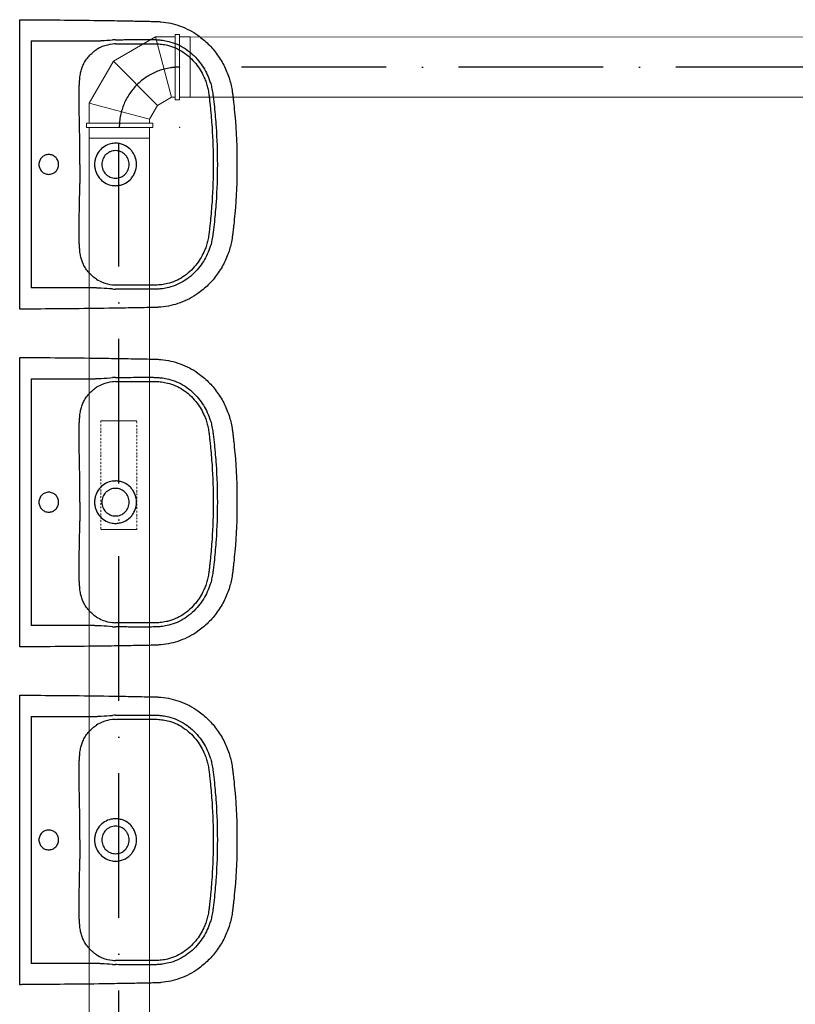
# Model space of a CAD drawing. Header units: millimetres. Extents: x 6491141 to 6692158, y 1846388 to 1929513.
# Tile 19 of 245: x 6554175 to 6555782, y 1907622 to 1909663. Entities that reach past the tile are written whole.
import ezdxf

# ---------------------------------------------------------------- set-up
doc = ezdxf.new("R2010")
doc.units = ezdxf.units.MM
doc.linetypes.add('ACAD_ISO10W100', pattern=[18, 12, -3, 0, -3])
doc.linetypes.add('DASHDOT', pattern=[1, 0.5, -0.25, 0, -0.25])
doc.layers.add('Osy VzT', color=253, linetype='ACAD_ISO10W100')
doc.layers.add('VZT', color=130, linetype='Continuous', lineweight=18)
doc.layers.add('VzT odtah', color=3, linetype='Continuous', lineweight=18)

msp = doc.modelspace()

# ---------------------------------------------------------------- linework, layer by layer
for p, q in [((6554174.9, 1909075.3), (6554174.9, 1909649.7)), ((6554198.7, 1909618.5), (6554198.7, 1909106.6)), ((6554198.7, 1909618.5), (6554329.6, 1909618.5)), ((6554329.6, 1909607.6), (6554329.6, 1909607.6)), ((6554298.1, 1909526.3), (6554298.1, 1909526.3)), ((6554298.1, 1909198.7), (6554298.1, 1909198.8)), ((6554329.6, 1909106.6), (6554198.7, 1909106.6)), ((6554174.9, 1908375.3), (6554174.9, 1908949.7)), ((6554198.7, 1908918.5), (6554198.7, 1908406.6)), ((6554198.7, 1908918.5), (6554329.6, 1908918.5)), ((6554329.6, 1908907.6), (6554329.6, 1908907.6)), ((6554298.1, 1908826.3), (6554298.1, 1908826.3)), ((6554298.1, 1908498.7), (6554298.1, 1908498.8)), ((6554329.6, 1908406.6), (6554198.7, 1908406.6)), ((6554174.9, 1907675.3), (6554174.9, 1908249.7)), ((6554198.7, 1908218.5), (6554198.7, 1907706.6)), ((6554198.7, 1908218.5), (6554329.6, 1908218.5)), ((6554329.6, 1908207.6), (6554329.6, 1908207.6)), ((6554298.1, 1908126.3), (6554298.1, 1908126.3)), ((6554298.1, 1907798.7), (6554298.1, 1907798.8)), ((6554329.6, 1907706.6), (6554198.7, 1907706.6))]:
    msp.add_line(p, q)
for centre, radius, start, end in [((6554163.5, 1912534.8), 2921.3, 273.5337, 273.9922), ((6554375.2, 1909533), 79.3, 95.7787, 111.7851), ((6554381.7, 1909407.5), 213.6, 92.2856, 93.9922), ((6554377.3, 1909511.8), 100.7, 92.346, 95.7787), ((6554370.3, 1909545.2), 66.2, 111.7851, 123.2172), ((6554373.2, 1909363.2), 43.2, 90.0338, 102.5663), ((6545720, 1909383.2), 8579.1, 359.8615, 0.12365), ((6562005.2, 1909343.9), 7706.2, 179.8615, 180.15334), ((6554373.2, 1909361.7), 43.2, 257.4217, 269.9782), ((6554373, 1909185), 72, 237.2465, 247.7513), ((6554374.1, 1909187.7), 75, 247.7513, 264.6849), ((6554211.7, 1906923.5), 2186.5, 85.9307, 86.5434), ((6554380.7, 1909299.8), 195.9, 265.9307, 267.7915), ((6554380, 1909250.4), 137.9, 264.6849, 267.1904), ((6554163.5, 1911834.8), 2921.3, 273.5337, 273.9922), ((6554381.7, 1908707.5), 213.6, 92.2856, 93.9922), ((6554370.3, 1908845.2), 66.2, 111.7851, 123.2172), ((6554375.2, 1908833), 79.3, 95.7787, 111.7851), ((6554377.3, 1908811.8), 100.7, 92.346, 95.7787), ((6545720, 1908683.2), 8579.1, 359.8615, 0.12365), ((6554373.2, 1908663.2), 43.2, 90.0338, 102.5663), ((6562005.2, 1908643.9), 7706.2, 179.8615, 180.15334), ((6554373.2, 1908661.7), 43.2, 257.4217, 269.9782), ((6554373, 1908485), 72, 237.2465, 247.7513), ((6554211.7, 1906223.5), 2186.5, 85.9307, 86.5434), ((6554374.1, 1908487.7), 75, 247.7513, 264.6849), ((6554380.7, 1908599.8), 195.9, 265.9307, 267.7915), ((6554380, 1908550.4), 137.9, 264.6849, 267.1904), ((6554163.5, 1911134.8), 2921.3, 273.5337, 273.9922), ((6554381.7, 1908007.5), 213.6, 92.2856, 93.9922), ((6554370.3, 1908145.2), 66.2, 111.7851, 123.2172), ((6554375.2, 1908133), 79.3, 95.7787, 111.7851), ((6554377.3, 1908111.8), 100.7, 92.346, 95.7787), ((6545720, 1907983.2), 8579.1, 359.8615, 0.12365), ((6554373.2, 1907963.2), 43.2, 90.0338, 102.5663), ((6562005.2, 1907943.9), 7706.2, 179.8615, 180.15334), ((6554373.2, 1907961.7), 43.2, 257.4217, 269.9782), ((6554373, 1907785), 72, 237.2465, 247.7513), ((6554374.1, 1907787.7), 75, 247.7513, 264.6849), ((6554380, 1907850.4), 137.9, 264.6849, 267.1904), ((6554211.7, 1905523.5), 2186.5, 85.9307, 86.5434), ((6554380.7, 1907899.8), 195.9, 265.9307, 267.7915)]:
    msp.add_arc(centre, radius, start, end)
for points, degree, knots in [([(6554174.9, 1909662.4), (6554174.9, 1909662.5), (6554190.3, 1909662.4), (6554198.7, 1909662.3)], 1, [600.373143, 600.373143, 600.51024, 615.933195, 624.329372, 624.329372]), ([(6554198.7, 1909662.3), (6554224.9, 1909662.2), (6554278.4, 1909661.8), (6554347.3, 1909660.9), (6554395.4, 1909660.1), (6554423.5, 1909659.6), (6554438.6, 1909659.3), (6554451.3, 1909659), (6554458, 1909658.9), (6554463.6, 1909658.5), (6554479.8, 1909657.2), (6554508.1, 1909651), (6554541, 1909633.6), (6554566.2, 1909612.4), (6554584.8, 1909590.5), (6554599.6, 1909565.6), (6554608.3, 1909543.7), (6554612.9, 1909526), (6554615, 1909514.6), (6554616.3, 1909504.6), (6554617.2, 1909496.3), (6554618.7, 1909483), (6554623.1, 1909438.5), (6554624.9, 1909396.7), (6554624.9, 1909362.5)], 3, [624.329372, 624.329372, 624.329372, 624.329372, 702.954481, 784.872453, 830.951627, 847.339519, 869.099473, 876.286618, 885.594721, 889.203185, 893.06913, 934.29152, 975.506743, 1003.663293, 1032.591568, 1061.523462, 1090.200355, 1103.007356, 1116.545068, 1124.93032, 1133.080278, 1141.824147, 1164.862029, 1267.315864, 1267.315864, 1267.315864, 1267.315864]), ([(6554373.2, 1909621), (6554375.1, 1909621), (6554379.3, 1909621.1), (6554384.4, 1909621.1), (6554391.1, 1909621.1), (6554397.5, 1909621.2), (6554409.8, 1909621.3), (6554420.4, 1909621.3), (6554430.6, 1909621.3), (6554436.9, 1909621.3), (6554443.7, 1909621.3), (6554450.4, 1909621.3), (6554456.8, 1909621.2), (6554463.1, 1909620.8), (6554472.5, 1909619.8), (6554485.2, 1909617.4), (6554501.1, 1909612), (6554517.4, 1909603.1), (6554532.5, 1909591.5), (6554549.1, 1909574), (6554561.7, 1909553.8), (6554569.1, 1909534.6), (6554572.2, 1909523.7), (6554573.7, 1909516.2), (6554574.7, 1909509.8), (6554576.2, 1909498.3), (6554578.8, 1909475.2), (6554582.8, 1909428.3), (6554584.2, 1909388.5), (6554584.2, 1909362.5)], 3, [175.048841, 175.048841, 175.048841, 175.048841, 180.891155, 187.66553, 190.097243, 200.971297, 207.107662, 226.924402, 232.691241, 237.690518, 245.872119, 253.117634, 257.691167, 265.085682, 272.24233, 285.758915, 303.884333, 322.571574, 341.132044, 360.794246, 394.866598, 411.87741, 422.527365, 428.832371, 434.893076, 441.844009, 463.483086, 504.881463, 582.882709, 582.882709, 582.882709, 582.882709]), ([(6554373.2, 1909612.4), (6554375, 1909612.5), (6554378.3, 1909612.5), (6554383.2, 1909612.5), (6554391.2, 1909612.5), (6554399.7, 1909612.6), (6554410, 1909612.7), (6554419, 1909612.7), (6554431.8, 1909612.7), (6554444.1, 1909612.8), (6554455.2, 1909612.7), (6554462.5, 1909612.4), (6554470.8, 1909611.6), (6554482.6, 1909609.4), (6554497.5, 1909604.4), (6554513.2, 1909595.9), (6554527.3, 1909584.9), (6554542.9, 1909568.3), (6554553.5, 1909551.2), (6554559.6, 1909536.4), (6554562.4, 1909528.1), (6554564.3, 1909521.1), (6554565.7, 1909514), (6554566.6, 1909508), (6554567.5, 1909500.4), (6554568.6, 1909490.9), (6554570.8, 1909470.4), (6554574.4, 1909427.5), (6554575.7, 1909388.3), (6554575.7, 1909362.5)], 3, [979.515725, 979.515725, 979.515725, 979.515725, 984.998793, 989.193783, 994.506217, 1008.836262, 1014.564091, 1025.67181, 1035.775102, 1052.873813, 1062.576161, 1068.957794, 1075.078432, 1087.407323, 1104.896786, 1122.232394, 1140.496235, 1158.413781, 1190.38659, 1200.50569, 1206.374096, 1216.605643, 1222.213255, 1228.037047, 1234.961214, 1245.092548, 1256.793198, 1296.845648, 1374.248337, 1374.248337, 1374.248337, 1374.248337]), ([(6554298.1, 1909526.3), (6554298.3, 1909529), (6554298.6, 1909534.1), (6554299.3, 1909542.7), (6554300.5, 1909551.8), (6554302.9, 1909561.2), (6554306.6, 1909570.1), (6554311.6, 1909578.8), (6554318.1, 1909587.3), (6554325.6, 1909594.6), (6554331.2, 1909598.8), (6554334, 1909600.6)], 3, [850.913163, 850.913163, 850.913163, 850.913163, 858.963388, 866.231581, 877.085686, 886.260054, 895.260314, 905.875022, 916.564351, 927.072225, 937.310546, 937.310546, 937.310546, 937.310546]), ([(6554299, 1909401.8), (6554299, 1909414.2), (6554298.9, 1909430.9), (6554298.4, 1909457), (6554297.8, 1909475.4), (6554297.5, 1909495.1), (6554297.5, 1909508.1), (6554297.8, 1909518.7), (6554298, 1909523.9), (6554298.1, 1909526.3)], 3, [726.376125, 726.376125, 726.376125, 726.376125, 763.622224, 776.430836, 804.676477, 819.055623, 835.490807, 843.719456, 850.904433, 850.904433, 850.904433, 850.904433]), ([(6554363.8, 1909405.4), (6554359, 1909404.4), (6554349.9, 1909400.6), (6554338.7, 1909390.6), (6554332.6, 1909379.6), (6554330.1, 1909370), (6554329.7, 1909365), (6554329.7, 1909362.5)], 3, [9.459226, 9.459226, 9.459226, 9.459226, 24.117237, 38.862114, 53.669389, 61.303478, 68.668558, 68.668558, 68.668558, 68.668558]), ([(6554416.7, 1909362.5), (6554416.7, 1909368.3), (6554414.9, 1909377), (6554409.5, 1909387.2), (6554402.2, 1909396.1), (6554392.6, 1909402.6), (6554381.7, 1909405.9), (6554376, 1909406.5), (6554373.2, 1909406.5)], 3, [-68.665418, -68.665418, -68.665418, -68.665418, -51.296816, -42.590342, -34.181869, -16.861064, -8.510528, 0, 0, 0, 0]), ([(6554373.2, 1909391.1), (6554371.3, 1909391.1), (6554367.5, 1909390.7), (6554362.2, 1909389.1), (6554357.3, 1909386.4), (6554353, 1909382.8), (6554349.6, 1909378.6), (6554346, 1909371.9), (6554344.9, 1909366.3), (6554344.9, 1909362.5)], 3, [44.736035, 44.736035, 44.736035, 44.736035, 50.403646, 55.91951, 61.571197, 67.020032, 72.442686, 78.078755, 89.405769, 89.405769, 89.405769, 89.405769]), ([(6554401.5, 1909362.5), (6554401.5, 1909364.4), (6554401.1, 1909368.2), (6554399.5, 1909373.6), (6554396.9, 1909378.5), (6554393.4, 1909382.8), (6554389.1, 1909386.4), (6554382.5, 1909390), (6554376.9, 1909391.1), (6554373.2, 1909391.1)], 3, [0, 0, 0, 0, 5.771404, 11.358994, 16.760694, 22.424371, 27.849839, 33.48032, 44.736035, 44.736035, 44.736035, 44.736035]), ([(6554255.1, 1909362.5), (6554255.1, 1909365.2), (6554254.1, 1909370.5), (6554249.6, 1909377.4), (6554242.8, 1909382), (6554234.8, 1909383.6), (6554226.8, 1909382), (6554220.1, 1909377.4), (6554215.5, 1909370.6), (6554214.5, 1909365.2), (6554214.5, 1909362.5)], 3, [0, 0, 0, 0, 8.041153, 16.003729, 24.145465, 32.059, 40.064065, 48.100306, 56.065262, 64.20975, 64.20975, 64.20975, 64.20975]), ([(6554624.9, 1909362.5), (6554624.9, 1909328.4), (6554623.1, 1909286.5), (6554618.7, 1909242), (6554617.2, 1909228.8), (6554616.3, 1909220.4), (6554615, 1909210.4), (6554612.9, 1909199), (6554608.3, 1909181.3), (6554599.6, 1909159.4), (6554584.8, 1909134.6), (6554566.2, 1909112.6), (6554541, 1909091.4), (6554508.1, 1909074), (6554479.8, 1909067.8), (6554463.6, 1909066.5), (6554458, 1909066.2), (6554451.3, 1909066), (6554438.6, 1909065.7), (6554423.5, 1909065.4), (6554395.4, 1909064.9), (6554347.3, 1909064.1), (6554278.4, 1909063.2), (6554224.9, 1909063), (6554198.7, 1909062.7)], 3, [-642.986491, -642.986491, -642.986491, -642.986491, -540.532657, -517.494775, -508.750906, -500.600948, -492.215696, -478.677984, -465.870983, -437.194089, -408.262196, -379.333921, -351.177371, -309.962147, -268.739757, -264.873812, -261.265349, -251.957246, -244.770101, -223.010147, -206.622255, -160.54308, -78.625109, 0, 0, 0, 0]), ([(6554214.5, 1909362.5), (6554214.5, 1909359.8), (6554215.5, 1909354.4), (6554220.1, 1909347.6), (6554226.8, 1909343), (6554234.8, 1909341.4), (6554242.8, 1909343), (6554249.6, 1909347.6), (6554254.1, 1909354.5), (6554255.1, 1909359.8), (6554255.1, 1909362.5)], 3, [64.20975, 64.20975, 64.20975, 64.20975, 72.354238, 80.319194, 88.355435, 96.3605, 104.274035, 112.415771, 120.378347, 128.4195, 128.4195, 128.4195, 128.4195]), ([(6554329.7, 1909362.5), (6554329.7, 1909360.1), (6554330.1, 1909355.1), (6554332.6, 1909345.4), (6554338.7, 1909334.4), (6554349.9, 1909324.4), (6554359, 1909320.7), (6554363.8, 1909319.6)], 3, [68.668558, 68.668558, 68.668558, 68.668558, 76.033638, 83.667727, 98.475003, 113.219879, 127.877891, 127.877891, 127.877891, 127.877891]), ([(6554344.9, 1909362.5), (6554344.9, 1909358.7), (6554346, 1909353.1), (6554349.6, 1909346.5), (6554353, 1909342.2), (6554357.3, 1909338.6), (6554362.2, 1909336), (6554367.5, 1909334.3), (6554371.3, 1909333.9), (6554373.2, 1909333.9)], 3, [89.405769, 89.405769, 89.405769, 89.405769, 100.732783, 106.368852, 111.791506, 117.240341, 122.892028, 128.407892, 134.075503, 134.075503, 134.075503, 134.075503]), ([(6554373.2, 1909333.9), (6554376.9, 1909333.9), (6554382.5, 1909335), (6554389.1, 1909338.6), (6554393.4, 1909342.2), (6554396.9, 1909346.5), (6554399.5, 1909351.4), (6554401.1, 1909356.8), (6554401.5, 1909360.6), (6554401.5, 1909362.5)], 3, [134.075503, 134.075503, 134.075503, 134.075503, 145.331218, 150.961699, 156.387167, 162.050844, 167.452544, 173.040134, 178.811538, 178.811538, 178.811538, 178.811538]), ([(6554373.2, 1909318.6), (6554376, 1909318.6), (6554381.7, 1909319.1), (6554392.6, 1909322.4), (6554402.2, 1909328.9), (6554409.5, 1909337.8), (6554414.9, 1909348), (6554416.7, 1909356.7), (6554416.7, 1909362.5)], 3, [137.337116, 137.337116, 137.337116, 137.337116, 145.847644, 154.19818, 171.518985, 179.927458, 188.633932, 206.002534, 206.002534, 206.002534, 206.002534]), ([(6554575.7, 1909362.5), (6554575.7, 1909336.7), (6554574.4, 1909297.6), (6554570.8, 1909254.7), (6554568.6, 1909234.1), (6554567.5, 1909224.6), (6554566.6, 1909217), (6554565.7, 1909211), (6554564.3, 1909203.9), (6554562.4, 1909196.9), (6554559.6, 1909188.6), (6554553.5, 1909173.8), (6554542.9, 1909156.7), (6554527.3, 1909140.1), (6554513.2, 1909129.1), (6554497.5, 1909120.7), (6554482.6, 1909115.6), (6554470.8, 1909113.5), (6554462.5, 1909112.6), (6554455.2, 1909112.3), (6554444.1, 1909112.3), (6554431.8, 1909112.3), (6554419, 1909112.3), (6554410, 1909112.3), (6554399.7, 1909112.4), (6554391.2, 1909112.5), (6554383.2, 1909112.5), (6554378.3, 1909112.5), (6554375, 1909112.5), (6554373.2, 1909112.6)], 3, [0, 0, 0, 0, 77.402688, 117.455139, 129.155789, 139.287123, 146.21129, 152.035082, 157.642694, 167.874241, 173.742647, 183.861746, 215.834556, 233.752102, 252.015943, 269.351551, 286.841014, 299.169905, 305.290543, 311.672176, 321.374524, 338.473235, 348.576526, 359.684246, 365.412075, 379.74212, 385.054554, 389.249544, 394.732611, 394.732611, 394.732611, 394.732611]), ([(6554584.2, 1909362.5), (6554584.2, 1909336.5), (6554582.8, 1909296.7), (6554578.8, 1909249.9), (6554576.2, 1909226.7), (6554574.7, 1909215.2), (6554573.7, 1909208.9), (6554572.2, 1909201.3), (6554569.1, 1909190.4), (6554561.7, 1909171.2), (6554549.1, 1909151), (6554532.5, 1909133.5), (6554517.4, 1909121.9), (6554501.1, 1909113.1), (6554485.2, 1909107.6), (6554472.5, 1909105.2), (6554463.1, 1909104.2), (6554456.8, 1909103.9), (6554450.4, 1909103.8), (6554443.7, 1909103.7), (6554436.9, 1909103.7), (6554430.6, 1909103.7), (6554420.4, 1909103.7), (6554409.8, 1909103.7), (6554397.5, 1909103.8), (6554391.1, 1909103.9), (6554384.4, 1909103.9), (6554379.3, 1909103.9), (6554375.1, 1909104), (6554373.2, 1909104.1)], 3, [582.882709, 582.882709, 582.882709, 582.882709, 660.883955, 702.282331, 723.921408, 730.872341, 736.933047, 743.238052, 753.888008, 770.898819, 804.971172, 824.633373, 843.193843, 861.881084, 880.006503, 893.523087, 900.679736, 908.07425, 912.647783, 919.893298, 928.074899, 933.074176, 938.841015, 958.657755, 964.79412, 975.668174, 978.099887, 984.874262, 990.716576, 990.716576, 990.716576, 990.716576]), ([(6554298.1, 1909198.8), (6554298, 1909201.1), (6554297.8, 1909206.3), (6554297.5, 1909216.9), (6554297.5, 1909229.9), (6554297.8, 1909249.6), (6554298.4, 1909268.1), (6554298.9, 1909294.2), (6554299, 1909310.8), (6554299, 1909323.3)], 3, [523.343903, 523.343903, 523.343903, 523.343903, 530.528881, 538.757529, 555.192714, 569.57186, 597.8175, 610.626113, 647.872212, 647.872212, 647.872212, 647.872212]), ([(6554334, 1909124.4), (6554331.2, 1909126.2), (6554325.6, 1909130.4), (6554318.1, 1909137.8), (6554311.6, 1909146.2), (6554306.6, 1909155), (6554302.9, 1909163.9), (6554300.5, 1909173.3), (6554299.3, 1909182.3), (6554298.6, 1909191), (6554298.3, 1909196.1), (6554298.1, 1909198.7)], 3, [436.937791, 436.937791, 436.937791, 436.937791, 447.176112, 457.683986, 468.373315, 478.988023, 487.988283, 497.162651, 508.016755, 515.284948, 523.335174, 523.335174, 523.335174, 523.335174]), ([(6554198.7, 1909062.7), (6554190.3, 1909062.6), (6554174.9, 1909062.5), (6554174.9, 1909062.6)], 1, [0, 0, 8.396177, 23.819133, 23.95623, 23.95623]), ([(6554174.9, 1908962.4), (6554174.9, 1908962.5), (6554190.3, 1908962.4), (6554198.7, 1908962.3)], 1, [600.373143, 600.373143, 600.51024, 615.933195, 624.329372, 624.329372]), ([(6554198.7, 1908962.3), (6554224.9, 1908962.2), (6554278.4, 1908961.8), (6554347.3, 1908960.9), (6554395.4, 1908960.1), (6554423.5, 1908959.6), (6554438.6, 1908959.3), (6554451.3, 1908959), (6554458, 1908958.9), (6554463.6, 1908958.5), (6554479.8, 1908957.2), (6554508.1, 1908951), (6554541, 1908933.6), (6554566.2, 1908912.4), (6554584.8, 1908890.5), (6554599.6, 1908865.6), (6554608.3, 1908843.7), (6554612.9, 1908826), (6554615, 1908814.6), (6554616.3, 1908804.6), (6554617.2, 1908796.3), (6554618.7, 1908783), (6554623.1, 1908738.5), (6554624.9, 1908696.7), (6554624.9, 1908662.5)], 3, [624.329372, 624.329372, 624.329372, 624.329372, 702.954481, 784.872453, 830.951627, 847.339519, 869.099473, 876.286618, 885.594721, 889.203185, 893.06913, 934.29152, 975.506743, 1003.663293, 1032.591568, 1061.523462, 1090.200355, 1103.007356, 1116.545068, 1124.93032, 1133.080278, 1141.824147, 1164.862029, 1267.315864, 1267.315864, 1267.315864, 1267.315864]), ([(6554373.2, 1908921), (6554375.1, 1908921), (6554379.3, 1908921.1), (6554384.4, 1908921.1), (6554391.1, 1908921.1), (6554397.5, 1908921.2), (6554409.8, 1908921.3), (6554420.4, 1908921.3), (6554430.6, 1908921.3), (6554436.9, 1908921.3), (6554443.7, 1908921.3), (6554450.4, 1908921.3), (6554456.8, 1908921.2), (6554463.1, 1908920.8), (6554472.5, 1908919.8), (6554485.2, 1908917.4), (6554501.1, 1908912), (6554517.4, 1908903.1), (6554532.5, 1908891.5), (6554549.1, 1908874), (6554561.7, 1908853.8), (6554569.1, 1908834.6), (6554572.2, 1908823.7), (6554573.7, 1908816.2), (6554574.7, 1908809.8), (6554576.2, 1908798.3), (6554578.8, 1908775.2), (6554582.8, 1908728.3), (6554584.2, 1908688.5), (6554584.2, 1908662.5)], 3, [175.048841, 175.048841, 175.048841, 175.048841, 180.891155, 187.66553, 190.097243, 200.971297, 207.107662, 226.924402, 232.691241, 237.690518, 245.872119, 253.117634, 257.691167, 265.085682, 272.24233, 285.758915, 303.884333, 322.571574, 341.132044, 360.794246, 394.866598, 411.87741, 422.527365, 428.832371, 434.893076, 441.844009, 463.483086, 504.881463, 582.882709, 582.882709, 582.882709, 582.882709]), ([(6554298.1, 1908826.3), (6554298.3, 1908829), (6554298.6, 1908834.1), (6554299.3, 1908842.7), (6554300.5, 1908851.8), (6554302.9, 1908861.2), (6554306.6, 1908870.1), (6554311.6, 1908878.8), (6554318.1, 1908887.3), (6554325.6, 1908894.6), (6554331.2, 1908898.8), (6554334, 1908900.6)], 3, [850.913163, 850.913163, 850.913163, 850.913163, 858.963388, 866.231581, 877.085686, 886.260054, 895.260314, 905.875022, 916.564351, 927.072225, 937.310546, 937.310546, 937.310546, 937.310546]), ([(6554373.2, 1908912.4), (6554375, 1908912.5), (6554378.3, 1908912.5), (6554383.2, 1908912.5), (6554391.2, 1908912.5), (6554399.7, 1908912.6), (6554410, 1908912.7), (6554419, 1908912.7), (6554431.8, 1908912.7), (6554444.1, 1908912.8), (6554455.2, 1908912.7), (6554462.5, 1908912.4), (6554470.8, 1908911.6), (6554482.6, 1908909.4), (6554497.5, 1908904.4), (6554513.2, 1908895.9), (6554527.3, 1908884.9), (6554542.9, 1908868.3), (6554553.5, 1908851.2), (6554559.6, 1908836.4), (6554562.4, 1908828.1), (6554564.3, 1908821.1), (6554565.7, 1908814), (6554566.6, 1908808), (6554567.5, 1908800.4), (6554568.6, 1908790.9), (6554570.8, 1908770.4), (6554574.4, 1908727.5), (6554575.7, 1908688.3), (6554575.7, 1908662.5)], 3, [979.515725, 979.515725, 979.515725, 979.515725, 984.998793, 989.193783, 994.506217, 1008.836262, 1014.564091, 1025.67181, 1035.775102, 1052.873813, 1062.576161, 1068.957794, 1075.078432, 1087.407323, 1104.896786, 1122.232394, 1140.496235, 1158.413781, 1190.38659, 1200.50569, 1206.374096, 1216.605643, 1222.213255, 1228.037047, 1234.961214, 1245.092548, 1256.793198, 1296.845648, 1374.248337, 1374.248337, 1374.248337, 1374.248337]), ([(6554299, 1908701.8), (6554299, 1908714.2), (6554298.9, 1908730.9), (6554298.4, 1908757), (6554297.8, 1908775.4), (6554297.5, 1908795.1), (6554297.5, 1908808.1), (6554297.8, 1908818.7), (6554298, 1908823.9), (6554298.1, 1908826.3)], 3, [726.376125, 726.376125, 726.376125, 726.376125, 763.622224, 776.430836, 804.676477, 819.055623, 835.490807, 843.719456, 850.904433, 850.904433, 850.904433, 850.904433]), ([(6554363.8, 1908705.4), (6554359, 1908704.4), (6554349.9, 1908700.6), (6554338.7, 1908690.6), (6554332.6, 1908679.6), (6554330.1, 1908670), (6554329.7, 1908665), (6554329.7, 1908662.5)], 3, [9.459226, 9.459226, 9.459226, 9.459226, 24.117237, 38.862114, 53.669389, 61.303478, 68.668558, 68.668558, 68.668558, 68.668558]), ([(6554373.2, 1908691.1), (6554371.3, 1908691.1), (6554367.5, 1908690.7), (6554362.2, 1908689.1), (6554357.3, 1908686.4), (6554353, 1908682.8), (6554349.6, 1908678.6), (6554346, 1908671.9), (6554344.9, 1908666.3), (6554344.9, 1908662.5)], 3, [44.736035, 44.736035, 44.736035, 44.736035, 50.403646, 55.91951, 61.571197, 67.020032, 72.442686, 78.078755, 89.405769, 89.405769, 89.405769, 89.405769]), ([(6554416.7, 1908662.5), (6554416.7, 1908668.3), (6554414.9, 1908677), (6554409.5, 1908687.2), (6554402.2, 1908696.1), (6554392.6, 1908702.6), (6554381.7, 1908705.9), (6554376, 1908706.5), (6554373.2, 1908706.5)], 3, [-68.665418, -68.665418, -68.665418, -68.665418, -51.296816, -42.590342, -34.181869, -16.861064, -8.510528, 0, 0, 0, 0]), ([(6554401.5, 1908662.5), (6554401.5, 1908664.4), (6554401.1, 1908668.2), (6554399.5, 1908673.6), (6554396.9, 1908678.5), (6554393.4, 1908682.8), (6554389.1, 1908686.4), (6554382.5, 1908690), (6554376.9, 1908691.1), (6554373.2, 1908691.1)], 3, [0, 0, 0, 0, 5.771404, 11.358994, 16.760694, 22.424371, 27.849839, 33.48032, 44.736035, 44.736035, 44.736035, 44.736035]), ([(6554255.1, 1908662.5), (6554255.1, 1908665.2), (6554254.1, 1908670.5), (6554249.6, 1908677.4), (6554242.8, 1908682), (6554234.8, 1908683.6), (6554226.8, 1908682), (6554220.1, 1908677.4), (6554215.5, 1908670.6), (6554214.5, 1908665.2), (6554214.5, 1908662.5)], 3, [0, 0, 0, 0, 8.041153, 16.003729, 24.145465, 32.059, 40.064065, 48.100306, 56.065262, 64.20975, 64.20975, 64.20975, 64.20975]), ([(6554624.9, 1908662.5), (6554624.9, 1908628.4), (6554623.1, 1908586.5), (6554618.7, 1908542), (6554617.2, 1908528.8), (6554616.3, 1908520.4), (6554615, 1908510.4), (6554612.9, 1908499), (6554608.3, 1908481.3), (6554599.6, 1908459.4), (6554584.8, 1908434.6), (6554566.2, 1908412.6), (6554541, 1908391.4), (6554508.1, 1908374), (6554479.8, 1908367.8), (6554463.6, 1908366.5), (6554458, 1908366.2), (6554451.3, 1908366), (6554438.6, 1908365.7), (6554423.5, 1908365.4), (6554395.4, 1908364.9), (6554347.3, 1908364.1), (6554278.4, 1908363.2), (6554224.9, 1908363), (6554198.7, 1908362.7)], 3, [-642.986491, -642.986491, -642.986491, -642.986491, -540.532657, -517.494775, -508.750906, -500.600948, -492.215696, -478.677984, -465.870983, -437.194089, -408.262196, -379.333921, -351.177371, -309.962147, -268.739757, -264.873812, -261.265349, -251.957246, -244.770101, -223.010147, -206.622255, -160.54308, -78.625109, 0, 0, 0, 0]), ([(6554214.5, 1908662.5), (6554214.5, 1908659.8), (6554215.5, 1908654.4), (6554220.1, 1908647.6), (6554226.8, 1908643), (6554234.8, 1908641.4), (6554242.8, 1908643), (6554249.6, 1908647.6), (6554254.1, 1908654.5), (6554255.1, 1908659.8), (6554255.1, 1908662.5)], 3, [64.20975, 64.20975, 64.20975, 64.20975, 72.354238, 80.319194, 88.355435, 96.3605, 104.274035, 112.415771, 120.378347, 128.4195, 128.4195, 128.4195, 128.4195]), ([(6554329.7, 1908662.5), (6554329.7, 1908660.1), (6554330.1, 1908655.1), (6554332.6, 1908645.4), (6554338.7, 1908634.4), (6554349.9, 1908624.4), (6554359, 1908620.7), (6554363.8, 1908619.6)], 3, [68.668558, 68.668558, 68.668558, 68.668558, 76.033638, 83.667727, 98.475003, 113.219879, 127.877891, 127.877891, 127.877891, 127.877891]), ([(6554344.9, 1908662.5), (6554344.9, 1908658.7), (6554346, 1908653.1), (6554349.6, 1908646.5), (6554353, 1908642.2), (6554357.3, 1908638.6), (6554362.2, 1908636), (6554367.5, 1908634.3), (6554371.3, 1908633.9), (6554373.2, 1908633.9)], 3, [89.405769, 89.405769, 89.405769, 89.405769, 100.732783, 106.368852, 111.791506, 117.240341, 122.892028, 128.407892, 134.075503, 134.075503, 134.075503, 134.075503]), ([(6554373.2, 1908633.9), (6554376.9, 1908633.9), (6554382.5, 1908635), (6554389.1, 1908638.6), (6554393.4, 1908642.2), (6554396.9, 1908646.5), (6554399.5, 1908651.4), (6554401.1, 1908656.8), (6554401.5, 1908660.6), (6554401.5, 1908662.5)], 3, [134.075503, 134.075503, 134.075503, 134.075503, 145.331218, 150.961699, 156.387167, 162.050844, 167.452544, 173.040134, 178.811538, 178.811538, 178.811538, 178.811538]), ([(6554373.2, 1908618.6), (6554376, 1908618.6), (6554381.7, 1908619.1), (6554392.6, 1908622.4), (6554402.2, 1908628.9), (6554409.5, 1908637.8), (6554414.9, 1908648), (6554416.7, 1908656.7), (6554416.7, 1908662.5)], 3, [137.337116, 137.337116, 137.337116, 137.337116, 145.847644, 154.19818, 171.518985, 179.927458, 188.633932, 206.002534, 206.002534, 206.002534, 206.002534]), ([(6554575.7, 1908662.5), (6554575.7, 1908636.7), (6554574.4, 1908597.6), (6554570.8, 1908554.7), (6554568.6, 1908534.1), (6554567.5, 1908524.6), (6554566.6, 1908517), (6554565.7, 1908511), (6554564.3, 1908503.9), (6554562.4, 1908496.9), (6554559.6, 1908488.6), (6554553.5, 1908473.8), (6554542.9, 1908456.7), (6554527.3, 1908440.1), (6554513.2, 1908429.1), (6554497.5, 1908420.7), (6554482.6, 1908415.6), (6554470.8, 1908413.5), (6554462.5, 1908412.6), (6554455.2, 1908412.3), (6554444.1, 1908412.3), (6554431.8, 1908412.3), (6554419, 1908412.3), (6554410, 1908412.3), (6554399.7, 1908412.4), (6554391.2, 1908412.5), (6554383.2, 1908412.5), (6554378.3, 1908412.5), (6554375, 1908412.5), (6554373.2, 1908412.6)], 3, [0, 0, 0, 0, 77.402688, 117.455139, 129.155789, 139.287123, 146.21129, 152.035082, 157.642694, 167.874241, 173.742647, 183.861746, 215.834556, 233.752102, 252.015943, 269.351551, 286.841014, 299.169905, 305.290543, 311.672176, 321.374524, 338.473235, 348.576526, 359.684246, 365.412075, 379.74212, 385.054554, 389.249544, 394.732611, 394.732611, 394.732611, 394.732611]), ([(6554584.2, 1908662.5), (6554584.2, 1908636.5), (6554582.8, 1908596.7), (6554578.8, 1908549.9), (6554576.2, 1908526.7), (6554574.7, 1908515.2), (6554573.7, 1908508.9), (6554572.2, 1908501.3), (6554569.1, 1908490.4), (6554561.7, 1908471.2), (6554549.1, 1908451), (6554532.5, 1908433.5), (6554517.4, 1908421.9), (6554501.1, 1908413.1), (6554485.2, 1908407.6), (6554472.5, 1908405.2), (6554463.1, 1908404.2), (6554456.8, 1908403.9), (6554450.4, 1908403.8), (6554443.7, 1908403.7), (6554436.9, 1908403.7), (6554430.6, 1908403.7), (6554420.4, 1908403.7), (6554409.8, 1908403.7), (6554397.5, 1908403.8), (6554391.1, 1908403.9), (6554384.4, 1908403.9), (6554379.3, 1908403.9), (6554375.1, 1908404), (6554373.2, 1908404.1)], 3, [582.882709, 582.882709, 582.882709, 582.882709, 660.883955, 702.282331, 723.921408, 730.872341, 736.933047, 743.238052, 753.888008, 770.898819, 804.971172, 824.633373, 843.193843, 861.881084, 880.006503, 893.523087, 900.679736, 908.07425, 912.647783, 919.893298, 928.074899, 933.074176, 938.841015, 958.657755, 964.79412, 975.668174, 978.099887, 984.874262, 990.716576, 990.716576, 990.716576, 990.716576]), ([(6554298.1, 1908498.8), (6554298, 1908501.1), (6554297.8, 1908506.3), (6554297.5, 1908516.9), (6554297.5, 1908529.9), (6554297.8, 1908549.6), (6554298.4, 1908568.1), (6554298.9, 1908594.2), (6554299, 1908610.8), (6554299, 1908623.3)], 3, [523.343903, 523.343903, 523.343903, 523.343903, 530.528881, 538.757529, 555.192714, 569.57186, 597.8175, 610.626113, 647.872212, 647.872212, 647.872212, 647.872212]), ([(6554334, 1908424.4), (6554331.2, 1908426.2), (6554325.6, 1908430.4), (6554318.1, 1908437.8), (6554311.6, 1908446.2), (6554306.6, 1908455), (6554302.9, 1908463.9), (6554300.5, 1908473.3), (6554299.3, 1908482.3), (6554298.6, 1908491), (6554298.3, 1908496.1), (6554298.1, 1908498.7)], 3, [436.937791, 436.937791, 436.937791, 436.937791, 447.176112, 457.683986, 468.373315, 478.988023, 487.988283, 497.162651, 508.016755, 515.284948, 523.335174, 523.335174, 523.335174, 523.335174]), ([(6554198.7, 1908362.7), (6554190.3, 1908362.6), (6554174.9, 1908362.5), (6554174.9, 1908362.6)], 1, [0, 0, 8.396177, 23.819133, 23.95623, 23.95623]), ([(6554174.9, 1908262.4), (6554174.9, 1908262.5), (6554190.3, 1908262.4), (6554198.7, 1908262.3)], 1, [600.373143, 600.373143, 600.51024, 615.933195, 624.329372, 624.329372]), ([(6554198.7, 1908262.3), (6554224.9, 1908262.2), (6554278.4, 1908261.8), (6554347.3, 1908260.9), (6554395.4, 1908260.1), (6554423.5, 1908259.6), (6554438.6, 1908259.3), (6554451.3, 1908259), (6554458, 1908258.9), (6554463.6, 1908258.5), (6554479.8, 1908257.2), (6554508.1, 1908251), (6554541, 1908233.6), (6554566.2, 1908212.4), (6554584.8, 1908190.5), (6554599.6, 1908165.6), (6554608.3, 1908143.7), (6554612.9, 1908126), (6554615, 1908114.6), (6554616.3, 1908104.6), (6554617.2, 1908096.3), (6554618.7, 1908083), (6554623.1, 1908038.5), (6554624.9, 1907996.7), (6554624.9, 1907962.5)], 3, [624.329372, 624.329372, 624.329372, 624.329372, 702.954481, 784.872453, 830.951627, 847.339519, 869.099473, 876.286618, 885.594721, 889.203185, 893.06913, 934.29152, 975.506743, 1003.663293, 1032.591568, 1061.523462, 1090.200355, 1103.007356, 1116.545068, 1124.93032, 1133.080278, 1141.824147, 1164.862029, 1267.315864, 1267.315864, 1267.315864, 1267.315864]), ([(6554373.2, 1908221), (6554375.1, 1908221), (6554379.3, 1908221.1), (6554384.4, 1908221.1), (6554391.1, 1908221.1), (6554397.5, 1908221.2), (6554409.8, 1908221.3), (6554420.4, 1908221.3), (6554430.6, 1908221.3), (6554436.9, 1908221.3), (6554443.7, 1908221.3), (6554450.4, 1908221.3), (6554456.8, 1908221.2), (6554463.1, 1908220.8), (6554472.5, 1908219.8), (6554485.2, 1908217.4), (6554501.1, 1908212), (6554517.4, 1908203.1), (6554532.5, 1908191.5), (6554549.1, 1908174), (6554561.7, 1908153.8), (6554569.1, 1908134.6), (6554572.2, 1908123.7), (6554573.7, 1908116.2), (6554574.7, 1908109.8), (6554576.2, 1908098.3), (6554578.8, 1908075.2), (6554582.8, 1908028.3), (6554584.2, 1907988.5), (6554584.2, 1907962.5)], 3, [175.048841, 175.048841, 175.048841, 175.048841, 180.891155, 187.66553, 190.097243, 200.971297, 207.107662, 226.924402, 232.691241, 237.690518, 245.872119, 253.117634, 257.691167, 265.085682, 272.24233, 285.758915, 303.884333, 322.571574, 341.132044, 360.794246, 394.866598, 411.87741, 422.527365, 428.832371, 434.893076, 441.844009, 463.483086, 504.881463, 582.882709, 582.882709, 582.882709, 582.882709]), ([(6554298.1, 1908126.3), (6554298.3, 1908129), (6554298.6, 1908134.1), (6554299.3, 1908142.7), (6554300.5, 1908151.8), (6554302.9, 1908161.2), (6554306.6, 1908170.1), (6554311.6, 1908178.8), (6554318.1, 1908187.3), (6554325.6, 1908194.6), (6554331.2, 1908198.8), (6554334, 1908200.6)], 3, [850.913163, 850.913163, 850.913163, 850.913163, 858.963388, 866.231581, 877.085686, 886.260054, 895.260314, 905.875022, 916.564351, 927.072225, 937.310546, 937.310546, 937.310546, 937.310546]), ([(6554373.2, 1908212.4), (6554375, 1908212.5), (6554378.3, 1908212.5), (6554383.2, 1908212.5), (6554391.2, 1908212.5), (6554399.7, 1908212.6), (6554410, 1908212.7), (6554419, 1908212.7), (6554431.8, 1908212.7), (6554444.1, 1908212.8), (6554455.2, 1908212.7), (6554462.5, 1908212.4), (6554470.8, 1908211.6), (6554482.6, 1908209.4), (6554497.5, 1908204.4), (6554513.2, 1908195.9), (6554527.3, 1908184.9), (6554542.9, 1908168.3), (6554553.5, 1908151.2), (6554559.6, 1908136.4), (6554562.4, 1908128.1), (6554564.3, 1908121.1), (6554565.7, 1908114), (6554566.6, 1908108), (6554567.5, 1908100.4), (6554568.6, 1908090.9), (6554570.8, 1908070.4), (6554574.4, 1908027.5), (6554575.7, 1907988.3), (6554575.7, 1907962.5)], 3, [979.515725, 979.515725, 979.515725, 979.515725, 984.998793, 989.193783, 994.506217, 1008.836262, 1014.564091, 1025.67181, 1035.775102, 1052.873813, 1062.576161, 1068.957794, 1075.078432, 1087.407323, 1104.896786, 1122.232394, 1140.496235, 1158.413781, 1190.38659, 1200.50569, 1206.374096, 1216.605643, 1222.213255, 1228.037047, 1234.961214, 1245.092548, 1256.793198, 1296.845648, 1374.248337, 1374.248337, 1374.248337, 1374.248337]), ([(6554299, 1908001.8), (6554299, 1908014.2), (6554298.9, 1908030.9), (6554298.4, 1908057), (6554297.8, 1908075.4), (6554297.5, 1908095.1), (6554297.5, 1908108.1), (6554297.8, 1908118.7), (6554298, 1908123.9), (6554298.1, 1908126.3)], 3, [726.376125, 726.376125, 726.376125, 726.376125, 763.622224, 776.430836, 804.676477, 819.055623, 835.490807, 843.719456, 850.904433, 850.904433, 850.904433, 850.904433]), ([(6554363.8, 1908005.4), (6554359, 1908004.4), (6554349.9, 1908000.6), (6554338.7, 1907990.6), (6554332.6, 1907979.6), (6554330.1, 1907970), (6554329.7, 1907965), (6554329.7, 1907962.5)], 3, [9.459226, 9.459226, 9.459226, 9.459226, 24.117237, 38.862114, 53.669389, 61.303478, 68.668558, 68.668558, 68.668558, 68.668558]), ([(6554416.7, 1907962.5), (6554416.7, 1907968.3), (6554414.9, 1907977), (6554409.5, 1907987.2), (6554402.2, 1907996.1), (6554392.6, 1908002.6), (6554381.7, 1908005.9), (6554376, 1908006.5), (6554373.2, 1908006.5)], 3, [-68.665418, -68.665418, -68.665418, -68.665418, -51.296816, -42.590342, -34.181869, -16.861064, -8.510528, 0, 0, 0, 0]), ([(6554255.1, 1907962.5), (6554255.1, 1907965.2), (6554254.1, 1907970.5), (6554249.6, 1907977.4), (6554242.8, 1907982), (6554234.8, 1907983.6), (6554226.8, 1907982), (6554220.1, 1907977.4), (6554215.5, 1907970.6), (6554214.5, 1907965.2), (6554214.5, 1907962.5)], 3, [0, 0, 0, 0, 8.041153, 16.003729, 24.145465, 32.059, 40.064065, 48.100306, 56.065262, 64.20975, 64.20975, 64.20975, 64.20975]), ([(6554373.2, 1907991.1), (6554371.3, 1907991.1), (6554367.5, 1907990.7), (6554362.2, 1907989.1), (6554357.3, 1907986.4), (6554353, 1907982.8), (6554349.6, 1907978.6), (6554346, 1907971.9), (6554344.9, 1907966.3), (6554344.9, 1907962.5)], 3, [44.736035, 44.736035, 44.736035, 44.736035, 50.403646, 55.91951, 61.571197, 67.020032, 72.442686, 78.078755, 89.405769, 89.405769, 89.405769, 89.405769]), ([(6554401.5, 1907962.5), (6554401.5, 1907964.4), (6554401.1, 1907968.2), (6554399.5, 1907973.6), (6554396.9, 1907978.5), (6554393.4, 1907982.8), (6554389.1, 1907986.4), (6554382.5, 1907990), (6554376.9, 1907991.1), (6554373.2, 1907991.1)], 3, [0, 0, 0, 0, 5.771404, 11.358994, 16.760694, 22.424371, 27.849839, 33.48032, 44.736035, 44.736035, 44.736035, 44.736035]), ([(6554624.9, 1907962.5), (6554624.9, 1907928.4), (6554623.1, 1907886.5), (6554618.7, 1907842), (6554617.2, 1907828.8), (6554616.3, 1907820.4), (6554615, 1907810.4), (6554612.9, 1907799), (6554608.3, 1907781.3), (6554599.6, 1907759.4), (6554584.8, 1907734.6), (6554566.2, 1907712.6), (6554541, 1907691.4), (6554508.1, 1907674), (6554479.8, 1907667.8), (6554463.6, 1907666.5), (6554458, 1907666.2), (6554451.3, 1907666), (6554438.6, 1907665.7), (6554423.5, 1907665.4), (6554395.4, 1907664.9), (6554347.3, 1907664.1), (6554278.4, 1907663.2), (6554224.9, 1907663), (6554198.7, 1907662.7)], 3, [-642.986491, -642.986491, -642.986491, -642.986491, -540.532657, -517.494775, -508.750906, -500.600948, -492.215696, -478.677984, -465.870983, -437.194089, -408.262196, -379.333921, -351.177371, -309.962147, -268.739757, -264.873812, -261.265349, -251.957246, -244.770101, -223.010147, -206.622255, -160.54308, -78.625109, 0, 0, 0, 0]), ([(6554214.5, 1907962.5), (6554214.5, 1907959.8), (6554215.5, 1907954.4), (6554220.1, 1907947.6), (6554226.8, 1907943), (6554234.8, 1907941.4), (6554242.8, 1907943), (6554249.6, 1907947.6), (6554254.1, 1907954.5), (6554255.1, 1907959.8), (6554255.1, 1907962.5)], 3, [64.20975, 64.20975, 64.20975, 64.20975, 72.354238, 80.319194, 88.355435, 96.3605, 104.274035, 112.415771, 120.378347, 128.4195, 128.4195, 128.4195, 128.4195]), ([(6554329.7, 1907962.5), (6554329.7, 1907960.1), (6554330.1, 1907955.1), (6554332.6, 1907945.4), (6554338.7, 1907934.4), (6554349.9, 1907924.4), (6554359, 1907920.7), (6554363.8, 1907919.6)], 3, [68.668558, 68.668558, 68.668558, 68.668558, 76.033638, 83.667727, 98.475003, 113.219879, 127.877891, 127.877891, 127.877891, 127.877891]), ([(6554344.9, 1907962.5), (6554344.9, 1907958.7), (6554346, 1907953.1), (6554349.6, 1907946.5), (6554353, 1907942.2), (6554357.3, 1907938.6), (6554362.2, 1907936), (6554367.5, 1907934.3), (6554371.3, 1907933.9), (6554373.2, 1907933.9)], 3, [89.405769, 89.405769, 89.405769, 89.405769, 100.732783, 106.368852, 111.791506, 117.240341, 122.892028, 128.407892, 134.075503, 134.075503, 134.075503, 134.075503]), ([(6554373.2, 1907933.9), (6554376.9, 1907933.9), (6554382.5, 1907935), (6554389.1, 1907938.6), (6554393.4, 1907942.2), (6554396.9, 1907946.5), (6554399.5, 1907951.4), (6554401.1, 1907956.8), (6554401.5, 1907960.6), (6554401.5, 1907962.5)], 3, [134.075503, 134.075503, 134.075503, 134.075503, 145.331218, 150.961699, 156.387167, 162.050844, 167.452544, 173.040134, 178.811538, 178.811538, 178.811538, 178.811538]), ([(6554373.2, 1907918.6), (6554376, 1907918.6), (6554381.7, 1907919.1), (6554392.6, 1907922.4), (6554402.2, 1907928.9), (6554409.5, 1907937.8), (6554414.9, 1907948), (6554416.7, 1907956.7), (6554416.7, 1907962.5)], 3, [137.337116, 137.337116, 137.337116, 137.337116, 145.847644, 154.19818, 171.518985, 179.927458, 188.633932, 206.002534, 206.002534, 206.002534, 206.002534]), ([(6554575.7, 1907962.5), (6554575.7, 1907936.7), (6554574.4, 1907897.6), (6554570.8, 1907854.7), (6554568.6, 1907834.1), (6554567.5, 1907824.6), (6554566.6, 1907817), (6554565.7, 1907811), (6554564.3, 1907803.9), (6554562.4, 1907796.9), (6554559.6, 1907788.6), (6554553.5, 1907773.8), (6554542.9, 1907756.7), (6554527.3, 1907740.1), (6554513.2, 1907729.1), (6554497.5, 1907720.7), (6554482.6, 1907715.6), (6554470.8, 1907713.5), (6554462.5, 1907712.6), (6554455.2, 1907712.3), (6554444.1, 1907712.3), (6554431.8, 1907712.3), (6554419, 1907712.3), (6554410, 1907712.3), (6554399.7, 1907712.4), (6554391.2, 1907712.5), (6554383.2, 1907712.5), (6554378.3, 1907712.5), (6554375, 1907712.5), (6554373.2, 1907712.6)], 3, [0, 0, 0, 0, 77.402688, 117.455139, 129.155789, 139.287123, 146.21129, 152.035082, 157.642694, 167.874241, 173.742647, 183.861746, 215.834556, 233.752102, 252.015943, 269.351551, 286.841014, 299.169905, 305.290543, 311.672176, 321.374524, 338.473235, 348.576526, 359.684246, 365.412075, 379.74212, 385.054554, 389.249544, 394.732611, 394.732611, 394.732611, 394.732611]), ([(6554584.2, 1907962.5), (6554584.2, 1907936.5), (6554582.8, 1907896.7), (6554578.8, 1907849.9), (6554576.2, 1907826.7), (6554574.7, 1907815.2), (6554573.7, 1907808.9), (6554572.2, 1907801.3), (6554569.1, 1907790.4), (6554561.7, 1907771.2), (6554549.1, 1907751), (6554532.5, 1907733.5), (6554517.4, 1907721.9), (6554501.1, 1907713.1), (6554485.2, 1907707.6), (6554472.5, 1907705.2), (6554463.1, 1907704.2), (6554456.8, 1907703.9), (6554450.4, 1907703.8), (6554443.7, 1907703.7), (6554436.9, 1907703.7), (6554430.6, 1907703.7), (6554420.4, 1907703.7), (6554409.8, 1907703.7), (6554397.5, 1907703.8), (6554391.1, 1907703.9), (6554384.4, 1907703.9), (6554379.3, 1907703.9), (6554375.1, 1907704), (6554373.2, 1907704.1)], 3, [582.882709, 582.882709, 582.882709, 582.882709, 660.883955, 702.282331, 723.921408, 730.872341, 736.933047, 743.238052, 753.888008, 770.898819, 804.971172, 824.633373, 843.193843, 861.881084, 880.006503, 893.523087, 900.679736, 908.07425, 912.647783, 919.893298, 928.074899, 933.074176, 938.841015, 958.657755, 964.79412, 975.668174, 978.099887, 984.874262, 990.716576, 990.716576, 990.716576, 990.716576]), ([(6554298.1, 1907798.8), (6554298, 1907801.1), (6554297.8, 1907806.3), (6554297.5, 1907816.9), (6554297.5, 1907829.9), (6554297.8, 1907849.6), (6554298.4, 1907868.1), (6554298.9, 1907894.2), (6554299, 1907910.8), (6554299, 1907923.3)], 3, [523.343903, 523.343903, 523.343903, 523.343903, 530.528881, 538.757529, 555.192714, 569.57186, 597.8175, 610.626113, 647.872212, 647.872212, 647.872212, 647.872212]), ([(6554334, 1907724.4), (6554331.2, 1907726.2), (6554325.6, 1907730.4), (6554318.1, 1907737.8), (6554311.6, 1907746.2), (6554306.6, 1907755), (6554302.9, 1907763.9), (6554300.5, 1907773.3), (6554299.3, 1907782.3), (6554298.6, 1907791), (6554298.3, 1907796.1), (6554298.1, 1907798.7)], 3, [436.937791, 436.937791, 436.937791, 436.937791, 447.176112, 457.683986, 468.373315, 478.988023, 487.988283, 497.162651, 508.016755, 515.284948, 523.335174, 523.335174, 523.335174, 523.335174]), ([(6554198.7, 1907662.7), (6554190.3, 1907662.6), (6554174.9, 1907662.5), (6554174.9, 1907662.6)], 1, [0, 0, 8.396177, 23.819133, 23.95623, 23.95623])]:
    msp.add_open_spline(points, degree=degree, knots=knots)
for points, degree in [([(6554174.9, 1909649.7), (6554174.9, 1909653.1), (6554174.9, 1909656.5), (6554174.9, 1909663.1), (6554174.9, 1909662.8), (6554174.9, 1909662.4)], 5), ([(6554329.6, 1909618.5), (6554330.5, 1909618.5), (6554332.4, 1909618.5), (6554335.2, 1909618.6), (6554338, 1909618.8), (6554340.7, 1909618.9), (6554342.6, 1909619), (6554343.5, 1909619.1)], 3), ([(6554343.5, 1909106), (6554342.6, 1909106), (6554340.7, 1909106.1), (6554338, 1909106.3), (6554335.2, 1909106.4), (6554332.4, 1909106.5), (6554330.5, 1909106.6), (6554329.6, 1909106.6)], 3), ([(6554174.9, 1909062.6), (6554174.9, 1909062.2), (6554174.9, 1909061.9), (6554174.9, 1909068.5), (6554174.9, 1909071.9), (6554174.9, 1909075.3)], 5), ([(6554174.9, 1908949.7), (6554174.9, 1908953.1), (6554174.9, 1908956.5), (6554174.9, 1908963.1), (6554174.9, 1908962.8), (6554174.9, 1908962.4)], 5), ([(6554329.6, 1908918.5), (6554330.5, 1908918.5), (6554332.4, 1908918.5), (6554335.2, 1908918.6), (6554338, 1908918.8), (6554340.7, 1908918.9), (6554342.6, 1908919), (6554343.5, 1908919.1)], 3), ([(6554343.5, 1908406), (6554342.6, 1908406), (6554340.7, 1908406.1), (6554338, 1908406.3), (6554335.2, 1908406.4), (6554332.4, 1908406.5), (6554330.5, 1908406.6), (6554329.6, 1908406.6)], 3), ([(6554174.9, 1908362.6), (6554174.9, 1908362.2), (6554174.9, 1908361.9), (6554174.9, 1908368.5), (6554174.9, 1908371.9), (6554174.9, 1908375.3)], 5), ([(6554174.9, 1908249.7), (6554174.9, 1908253.1), (6554174.9, 1908256.5), (6554174.9, 1908263.1), (6554174.9, 1908262.8), (6554174.9, 1908262.4)], 5), ([(6554329.6, 1908218.5), (6554330.5, 1908218.5), (6554332.4, 1908218.5), (6554335.2, 1908218.6), (6554338, 1908218.8), (6554340.7, 1908218.9), (6554342.6, 1908219), (6554343.5, 1908219.1)], 3), ([(6554343.5, 1907706), (6554342.6, 1907706), (6554340.7, 1907706.1), (6554338, 1907706.3), (6554335.2, 1907706.4), (6554332.4, 1907706.5), (6554330.5, 1907706.6), (6554329.6, 1907706.6)], 3), ([(6554174.9, 1907662.6), (6554174.9, 1907662.2), (6554174.9, 1907661.9), (6554174.9, 1907668.5), (6554174.9, 1907671.9), (6554174.9, 1907675.3)], 5)]:
    msp.add_open_spline(points, degree=degree)
at = {"layer": 'Osy VzT', "ltscale": 25}
for p, q in [((6563035.8, 1909564.1, -4), (6554528.2, 1909564.1, -4)), ((6554380, 1906450.4), (6554380, 1909406.5))]:
    msp.add_line(p, q, dxfattribs=at)
msp.add_arc((6554506, 1909439.2, -4), 125, 90, 180, dxfattribs=at)
at = {"layer": 'VZT', "color": 7, "lineweight": 9}
for p, q in [((6554455.8, 1909626.7, -4), (6554489.3, 1909501.7, -4)), ((6554368.8, 1909576.5, -4), (6554460.3, 1909485, -4)), ((6554318.6, 1909489.5, -4), (6554443.5, 1909456, -4))]:
    msp.add_line(p, q, dxfattribs=at)
at = {"layer": 'VZT'}
for p in [(6554506, 1909564.2, -4), (6554381, 1909439.2, -4), (6554506, 1909439.2, -4), (6554506, 1909439.2, -4)]:
    msp.add_point(p, dxfattribs=at)
at = {"layer": 'VzT odtah'}
for p, q in [((6554497.1, 1909632, -4), (6554497.1, 1909496.4, -4)), ((6554506, 1909632, -4), (6554497.1, 1909632, -4)), ((6554506, 1909627, -4), (6554506, 1909632, -4)), ((6554455.8, 1909626.7, -4), (6554368.8, 1909576.5, -4)), ((6554497.1, 1909626.7, -4), (6554455.8, 1909626.7, -4)), ((6554506, 1909627, -4), (6554506, 1909496.4, -4)), ((6554528.2, 1909626.7, -4), (6554506, 1909626.7, -4)), ((6554528.2, 1909626.7, -4), (6554528.2, 1909501.6, -4)), ((6554528.2, 1909626.7, -4), (6556504.1, 1909626.6, -4)), ((6554528.2, 1909501.6, -4), (6554528.2, 1909626.5, -4)), ((6554368.8, 1909576.5, -4), (6554318.6, 1909489.5, -4)), ((6554318.6, 1909489.5, -4), (6554318.6, 1909448.2, -4)), ((6554489.3, 1909501.7, -4), (6554460.3, 1909485, -4)), ((6554497.1, 1909501.7, -4), (6554489.3, 1909501.7, -4)), ((6554506, 1909496.4, -4), (6554497.1, 1909496.4, -4)), ((6554528.2, 1909501.6, -4), (6554506, 1909501.6, -4)), ((6556504.1, 1909501.6, -4), (6554528.2, 1909501.6, -4)), ((6554460.3, 1909485, -4), (6554443.5, 1909456, -4)), ((6554312.8, 1909448.1, -4), (6554450.6, 1909448.1, -4)), ((6554312.8, 1909448.1, -4), (6554312.8, 1909439.4, -4)), ((6554443.5, 1909456, -4), (6554443.5, 1909448.1, -4)), ((6554450.6, 1909448.1, -4), (6554450.6, 1909439.4, -4)), ((6554312.8, 1909439.4, -4), (6554450.6, 1909439.4, -4)), ((6554318.6, 1909416.9, -4), (6554318.6, 1909439.4, -4)), ((6554443.7, 1909417, -4), (6554443.7, 1909439.4, -4)), ((6554318.6, 1909417, -4), (6554443.5, 1909417, -4)), ((6554318.6, 1909416.9, -4), (6554318.6, 1906416.9, -4)), ((6554318.7, 1909417, -4), (6554443.7, 1909417, -4)), ((6554443.6, 1906416.9, -4), (6554443.5, 1909417, -4)), ((6554417.5, 1908830.9), (6554342.5, 1908830.9)), ((6554342.5, 1908605.9), (6554417.5, 1908605.9))]:
    msp.add_line(p, q, dxfattribs=at)
at = {"layer": 'VzT odtah', "linetype": 'DASHDOT', "ltscale": 7}
for p, q in [((6554342.5, 1908830.9), (6554342.5, 1908605.9)), ((6554417.5, 1908605.9), (6554417.5, 1908830.9))]:
    msp.add_line(p, q, dxfattribs=at)

doc.saveas('drawing.dxf')
